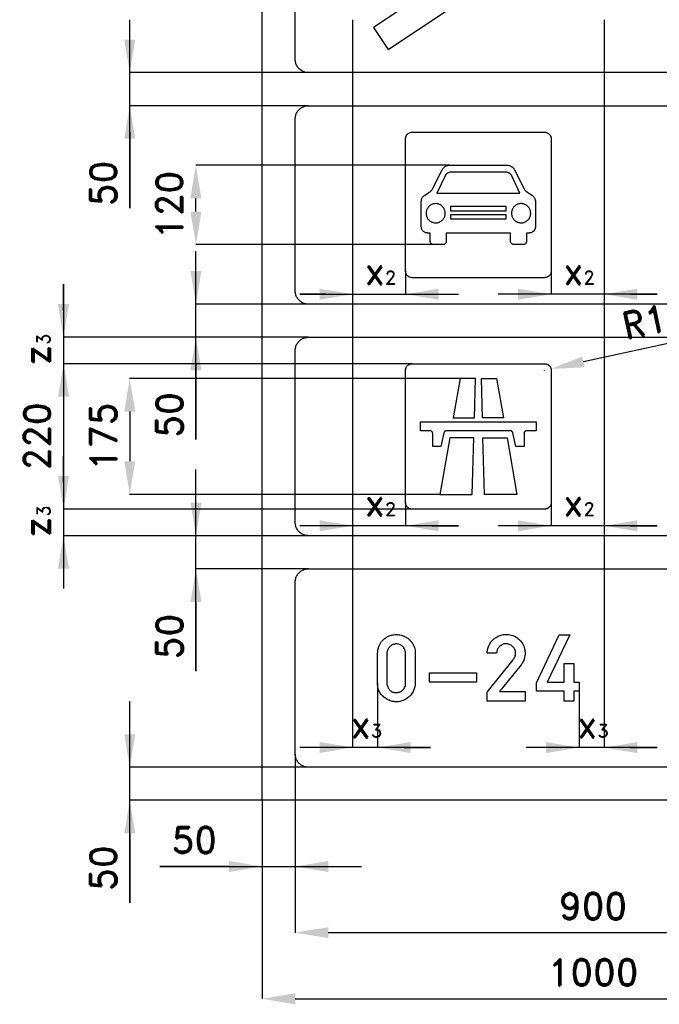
# Model space of a CAD drawing. Header units: millimetres. Extents: x -366 to 4420, y -308 to 2161.
# Tile 4 of 6: x 2634 to 3600, y -308 to 1180. Entities that reach past the tile are written whole.
import ezdxf

# ---------------------------------------------------------------- set-up
doc = ezdxf.new("R2010")
doc.units = ezdxf.units.MM
doc.header["$LTSCALE"] = 5
doc.layers.add('Kóty', color=2, linetype='Continuous')
doc.layers.add('Značka', color=7, linetype='Continuous')
doc.styles.get("Standard").update_dxf_attribs({"font": 'romand.shx', "height": 40})
doc.dimstyles.get("Standard").update_dxf_attribs({"dimtxt": 40, "dimasz": 50, "dimexe": 0.18, "dimexo": 0.0625, "dimgap": 20, "dimtad": 1, "dimdec": 0, "dimzin": 0, "dimdsep": 46, "dimtxsty": 'Standard', "dimcen": 0.09, "dimadec": 0, "dimazin": 0, "dimtfac": 1, "dimtdec": 0, "dimtofl": 0, "dimtmove": 0, "dimatfit": 3, "dimfxl": 1, "dimtolj": 1, "dimtzin": 0, "dimarcsym": 0})

# ---------------------------------------------------------------- blocks, each defined once
blk = doc.blocks.new('*D11')
at = {"layer": 'Defpoints', "color": 0, "transparency": 16777216}
for p in [(3050, 70), (3950, 70), (3950, -200)]:
    blk.add_point(p, dxfattribs=at)
at = {"layer": 'Kóty', "color": 0, "lineweight": -2, "transparency": 16777216}
for p, q in [((3050, 69.9), (3050, -200.2)), ((3950, 69.9), (3950, -200.2)), ((3100, -200), (3900, -200))]:
    blk.add_line(p, q, dxfattribs=at)
at = {"layer": 'Kóty', "color": 0, "transparency": 16777216}
for points in [[(3100, -191.7), (3100, -208.3), (3050, -200)], [(3900, -191.7), (3900, -208.3), (3950, -200)]]:
    blk.add_solid(points, dxfattribs=at)
at = {"layer": 'Kóty', "color": 0, "transparency": 16777216, "insert": (3500, -160), "char_height": 40, "attachment_point": 5}
blk.add_mtext('\\A1;900', dxfattribs=at)
blk = doc.blocks.new('*D12')
at = {"layer": 'Defpoints', "color": 0, "transparency": 16777216}
for p in [(3000, 0), (4000, 0), (4000, -300)]:
    blk.add_point(p, dxfattribs=at)
at = {"layer": 'Kóty', "color": 0, "lineweight": -2, "transparency": 16777216}
for p, q in [((3000, -0.1), (3000, -300.2)), ((4000, -0.1), (4000, -300.2)), ((3050, -300), (3950, -300))]:
    blk.add_line(p, q, dxfattribs=at)
at = {"layer": 'Kóty', "color": 0, "transparency": 16777216}
for points in [[(3050, -291.7), (3050, -308.3), (3000, -300)], [(3950, -291.7), (3950, -308.3), (4000, -300)]]:
    blk.add_solid(points, dxfattribs=at)
at = {"layer": 'Kóty', "color": 0, "transparency": 16777216, "insert": (3500, -260), "char_height": 40, "attachment_point": 5}
blk.add_mtext('\\A1;1000', dxfattribs=at)
blk = doc.blocks.new('*D17')
at = {"layer": 'Defpoints', "color": 0, "transparency": 16777216}
for p in [(3299.2, 637.5), (2800, 462.5), (3268.3, 462.5)]:
    blk.add_point(p, dxfattribs=at)
at = {"layer": 'Kóty', "color": 0, "lineweight": -2, "transparency": 16777216}
for p, q in [((3299.1, 637.5), (2799.8, 637.5)), ((2800, 587.5), (2800, 512.5)), ((3268.3, 462.5), (2799.8, 462.5))]:
    blk.add_line(p, q, dxfattribs=at)
at = {"layer": 'Kóty', "color": 0, "transparency": 16777216}
for points in [[(2791.7, 587.5), (2808.3, 587.5), (2800, 637.5)], [(2791.7, 512.5), (2808.3, 512.5), (2800, 462.5)]]:
    blk.add_solid(points, dxfattribs=at)
at = {"layer": 'Kóty', "color": 0, "transparency": 16777216, "insert": (2760, 550), "char_height": 40, "attachment_point": 5, "rotation": 90}
blk.add_mtext('\\A1;175', dxfattribs=at)
blk = doc.blocks.new('*D18')
at = {"layer": 'Defpoints', "color": 0, "transparency": 16777216}
for p in [(3226.7, 660), (2700, 440), (3226.7, 440)]:
    blk.add_point(p, dxfattribs=at)
at = {"layer": 'Kóty', "color": 0, "lineweight": -2, "transparency": 16777216}
for p, q in [((3226.6, 660), (2699.8, 660)), ((2700, 610), (2700, 490)), ((3226.6, 440), (2699.8, 440))]:
    blk.add_line(p, q, dxfattribs=at)
at = {"layer": 'Kóty', "color": 0, "transparency": 16777216}
for points in [[(2691.7, 610), (2708.3, 610), (2700, 660)], [(2691.7, 490), (2708.3, 490), (2700, 440)]]:
    blk.add_solid(points, dxfattribs=at)
at = {"layer": 'Kóty', "color": 0, "transparency": 16777216, "insert": (2660, 550), "char_height": 40, "attachment_point": 5, "rotation": 90}
blk.add_mtext('\\A1;220', dxfattribs=at)
blk = doc.blocks.new('*D19')
at = {"layer": 'Defpoints', "color": 0, "transparency": 16777216}
for p in [(3426.7, 650), (3436.4, 652.1)]:
    blk.add_point(p, dxfattribs=at)
at = {"layer": 'Kóty', "color": 0, "lineweight": -2, "transparency": 16777216}
for p, q in [((3671.9, 703.1), (3485.3, 662.7)), ((3426.6, 650), (3426.8, 650)), ((3426.7, 649.9), (3426.7, 650.1))]:
    blk.add_line(p, q, dxfattribs=at)
at = {"layer": 'Kóty', "color": 0, "transparency": 16777216}
blk.add_solid([(3483.5, 670.8), (3487.1, 654.5), (3436.4, 652.1)], dxfattribs=at)
at = {"layer": 'Kóty', "color": 0, "transparency": 16777216, "insert": (3594.6, 727.2), "char_height": 40, "attachment_point": 5, "rotation": 12.2048}
blk.add_mtext('\\A1;R10', dxfattribs=at)

msp = doc.modelspace()

# ---------------------------------------------------------------- linework, layer by layer
at = {"layer": 'Kóty'}
for p, q in [((2800, 895.2), (2800, 1180)), ((3136.7, 1179.9), (3136.7, 764.8)), ((3136.7, 1179.9), (3136.7, 414.8)), ((3136.7, 1179.9), (3136.7, 79.6)), ((3516.7, 1179.9), (3516.7, 764.8)), ((3516.7, 1179.9), (3516.7, 414.8)), ((3516.7, 1179.9), (3516.7, 79.5)), ((3069.9, 1100), (2799.8, 1100)), ((3069.9, 1050), (2799.8, 1050)), ((2800, 1010), (2800, 895.2)), ((3282.3, 960), (2899.6, 960)), ((2899.8, 890), (2899.8, 910)), ((3266, 840), (2899.6, 840)), ((2900, 545.2), (2900, 830)), ((3216.7, 799.9), (3216.7, 764.8)), ((3436.7, 799.9), (3436.7, 764.8)), ((2699.8, 780), (2699.8, 320)), ((2699.8, 740), (2699.8, 780)), ((3096.7, 765), (3056.7, 765)), ((3056.7, 765), (3296.7, 765)), ((3596.7, 765), (3356.7, 765)), ((3556.7, 765), (3596.7, 765)), ((3069.9, 750), (2899.8, 750)), ((3069.9, 700), (2699.6, 700)), ((3069.9, 700), (2899.8, 700)), ((3226.6, 660), (2699.6, 660)), ((2900, 660), (2900, 545.2)), ((2699.8, 620), (2699.8, 580)), ((2699.8, 480), (2699.8, 520)), ((2900, 195.2), (2900, 500)), ((3216.7, 449.9), (3216.7, 414.8)), ((3436.7, 449.9), (3436.7, 414.8)), ((3226.6, 440), (2699.6, 440)), ((3296.7, 415), (3056.7, 415)), ((3256.7, 415), (3296.7, 415)), ((3596.7, 415), (3356.7, 415)), ((3556.7, 415), (3596.7, 415)), ((3069.9, 400), (2699.6, 400)), ((3069.9, 400), (2899.8, 400)), ((3069.9, 350), (2899.8, 350)), ((2900, 300), (2900, 195.2)), ((3174.5, 178), (3174.5, 79.6)), ((3478.9, 165), (3478.9, 79.5)), ((2800, -154.8), (2800, 150)), ((3254.5, 79.8), (3056.7, 79.8)), ((3214.5, 79.8), (3254.5, 79.8)), ((3596.7, 79.7), (3398.9, 79.7)), ((3556.7, 79.7), (3596.7, 79.7)), ((3050, 69.9), (3050, -100.2)), ((3069.9, 50), (2799.8, 50)), ((2999.9, 0), (2799.8, 0)), ((3000, -0.1), (3000, -100.2)), ((2800, -50), (2800, -154.8)), ((2845.2, -100), (3150, -100)), ((2950, -100), (2845.2, -100))]:
    msp.add_line(p, q, dxfattribs=at)
for points in [[(2791.7, 1150), (2808.3, 1150), (2800, 1100)], [(2791.7, 1000), (2808.3, 1000), (2800, 1050)], [(2891.5, 910), (2908.2, 910), (2899.8, 960)], [(2891.7, 890), (2908.3, 890), (2900, 840)], [(2891.7, 800), (2908.3, 800), (2900, 750)], [(3086.7, 773.3), (3086.7, 756.7), (3136.7, 765)], [(3266.7, 773.3), (3266.7, 756.7), (3216.7, 765)], [(3386.7, 773.3), (3386.7, 756.7), (3436.7, 765)], [(3566.7, 773.3), (3566.7, 756.7), (3516.7, 765)], [(2691.5, 750), (2708.2, 750), (2699.8, 700)], [(2891.7, 650), (2908.3, 650), (2900, 700)], [(2891.7, 450), (2908.3, 450), (2900, 400)], [(3086.7, 423.3), (3086.7, 406.7), (3136.7, 415)], [(3266.7, 423.3), (3266.7, 406.7), (3216.7, 415)], [(3386.7, 423.3), (3386.7, 406.7), (3436.7, 415)], [(3566.7, 423.3), (3566.7, 406.7), (3516.7, 415)], [(2691.5, 350), (2708.2, 350), (2699.8, 400)], [(2891.7, 300), (2908.3, 300), (2900, 350)], [(2791.7, 100), (2808.3, 100), (2800, 50)], [(3086.7, 88.2), (3086.7, 71.5), (3136.7, 79.8)], [(3224.5, 88.2), (3224.5, 71.5), (3174.5, 79.8)], [(3428.9, 88.1), (3428.9, 71.4), (3478.9, 79.7)], [(3566.7, 88.1), (3566.7, 71.4), (3516.7, 79.7)], [(2791.7, -50), (2808.3, -50), (2800, 0)], [(2950, -91.7), (2950, -108.3), (3000, -100)], [(3100, -91.7), (3100, -108.3), (3050, -100)]]:
    msp.add_solid(points, dxfattribs=at)
at = {"layer": 'Značka', "color": 5}
for points in [[(3000, 0), (3000, 1935), (4000, 1935), (4000, 0), (3000, 0)], [(3389.4, 917.7), (3376.6, 945.1), (3376.2, 945.6), (3375.8, 946), (3375.1, 946.7), (3374.3, 947.4), (3373.6, 947.8), (3372.9, 948.2), (3372.1, 948.6), (3371.3, 948.9), (3370.6, 949.2), (3369.8, 949.4), (3369, 949.5), (3368.2, 949.6), (3367.6, 949.6), (3367, 949.6), (3286.4, 949.6), (3285.6, 949.6), (3284.9, 949.5), (3284.1, 949.5), (3283.4, 949.3), (3282.6, 949.2), (3281.9, 948.9), (3281.2, 948.6), (3280.4, 948.2), (3279.6, 947.8), (3278.9, 947.3), (3278.1, 946.6), (3277.4, 945.8), (3277.1, 945.5), (3276.8, 945.1), (3264, 917.7), (3389.4, 917.7)], [(3368.5, 891.2), (3368.5, 897.7), (3284.8, 897.7), (3284.8, 891.2), (3368.5, 891.2)], [(3368.5, 878.8), (3368.5, 884.9), (3284.8, 884.9), (3284.8, 878.8), (3368.5, 878.8)], [(3930, 750), (3070, 750)], [(3930, 400), (3070, 400)], [(3456.5, 150), (3456.5, 165.1), (3414.7, 165.1), (3414.7, 177.6), (3448.6, 249.9), (3464.7, 249.9), (3430.8, 178.5), (3456.5, 178.5), (3456.5, 207), (3470.8, 207), (3470.8, 178.5), (3478.9, 178.5), (3478.9, 165.1), (3470.8, 165.1), (3470.8, 150), (3456.5, 150)], [(3252.6, 178.6), (3252.6, 192.9), (3324, 192.9), (3324, 178.6), (3252.6, 178.6)], [(3930, 50), (3070, 50)]]:
    msp.add_lwpolyline(points, dxfattribs=at)
for points in [[(3070, 1100), (3069.9, 1100), (3069.8, 1100), (3067.3, 1100.2), (3064.7, 1100.7), (3062.3, 1101.5), (3060, 1102.7), (3057.8, 1104.1, -0.034079), (3055.9, 1105.9, -0.034234), (3054.1, 1107.8, -0.034205), (3052.7, 1109.9, -0.03403), (3051.5, 1112.3, -0.033421), (3050.7, 1114.7, -0.034122), (3050.2, 1117.3, -0.036743), (3050, 1119.8), (3050, 1119.9), (3050, 1120), (3050, 1380)], [(3950, 1380), (3950, 1120), (3950, 1119.9), (3950, 1119.8, -0.032183), (3949.8, 1117.3, -0.035447), (3949.3, 1114.7, -0.036274), (3948.5, 1112.3, -0.034425), (3947.3, 1109.9, -0.033755), (3945.9, 1107.8, -0.034097), (3944.1, 1105.9, -0.034164), (3942.2, 1104.1, -0.034206), (3940, 1102.7, -0.034035), (3937.7, 1101.5, -0.03347), (3935.3, 1100.7, -0.034127), (3932.7, 1100.2, -0.036766), (3930.2, 1100), (3930.1, 1100), (3930, 1100), (3070, 1100)], [(3070, 750), (3069.9, 750), (3069.8, 750, -0.032179), (3067.3, 750.2, -0.035442), (3064.7, 750.7, -0.03626), (3062.3, 751.5, -0.034424), (3060, 752.7, -0.03373), (3057.8, 754.1, -0.034079), (3055.9, 755.9, -0.034187), (3054.1, 757.8, -0.034231), (3052.7, 760, -0.034052), (3051.5, 762.3, -0.033421), (3050.7, 764.7, -0.034126), (3050.2, 767.3, -0.036746), (3050, 769.8), (3050, 769.9), (3050, 770), (3050, 1030), (3050, 1030.1), (3050, 1030.2, -0.032183), (3050.2, 1032.7, -0.035448), (3050.7, 1035.3, -0.03628), (3051.5, 1037.7, -0.034422), (3052.7, 1040, -0.033744), (3054.1, 1042.2, -0.034103), (3055.9, 1044.1, -0.034186), (3057.8, 1045.9, -0.034203), (3060, 1047.3, -0.034027), (3062.3, 1048.4), (3064.7, 1049.3), (3067.3, 1049.8), (3069.8, 1050), (3069.9, 1050), (3070, 1050), (3930, 1050)], [(3226.7, 790), (3226.6, 790), (3226.6, 790), (3225.3, 790.1), (3224, 790.4), (3222.8, 790.8), (3221.6, 791.4), (3220.6, 792.1), (3219.6, 792.9, -0.03423), (3218.7, 793.9, -0.034209), (3218, 795, -0.034034), (3217.4, 796.1, -0.033425), (3217, 797.4, -0.034124), (3216.8, 798.6, -0.036752), (3216.7, 799.9), (3216.7, 800), (3216.7, 800), (3216.7, 1000), (3216.7, 1000), (3216.7, 1000.1, -0.032195), (3216.8, 1001.4, -0.035447), (3217, 1002.6, -0.036286), (3217.4, 1003.9, -0.034436), (3218, 1005, -0.033745), (3218.7, 1006.1), (3219.6, 1007.1), (3220.6, 1007.9), (3221.6, 1008.6), (3222.8, 1009.2), (3224, 1009.6), (3225.3, 1009.9), (3226.6, 1010), (3226.6, 1010), (3226.7, 1010), (3426.7, 1010), (3426.7, 1010), (3426.7, 1010), (3428, 1009.9), (3429.3, 1009.6), (3430.5, 1009.2), (3431.7, 1008.6), (3432.8, 1007.9), (3433.7, 1007.1, -0.03423), (3434.6, 1006.1, -0.03418), (3435.3, 1005, -0.034034), (3435.9, 1003.9, -0.033403), (3436.3, 1002.6, -0.034147), (3436.6, 1001.4, -0.03674), (3436.7, 1000.1), (3436.7, 1000), (3436.7, 1000), (3436.7, 800), (3436.7, 800), (3436.7, 799.9, -0.032183), (3436.6, 798.6, -0.035447), (3436.3, 797.4, -0.036274), (3435.9, 796.1, -0.034404), (3435.3, 795, -0.033735), (3434.6, 793.9, -0.034097), (3433.7, 792.9, -0.034195), (3432.8, 792.1, -0.034193), (3431.7, 791.4, -0.034023), (3430.5, 790.8, -0.03347), (3429.3, 790.4, -0.034127), (3428, 790.1, -0.036766), (3426.7, 790), (3426.7, 790), (3426.7, 790), (3226.7, 790)], [(3370.9, 960), (3371.9, 959.9), (3372.9, 959.7), (3373.8, 959.5), (3374.6, 959.2), (3375.5, 958.8), (3376.4, 958.3), (3377.3, 957.7), (3378.1, 957.1), (3378.8, 956.5), (3379.4, 955.8), (3380, 955.1), (3380.6, 954.3), (3380.9, 953.6), (3381.3, 953), (3395.2, 925.1), (3397, 922.4), (3397.3, 922), (3397.7, 921.7), (3398, 921.4), (3398.4, 921), (3398.7, 920.7), (3399.1, 920.4), (3399.4, 920.2), (3399.7, 919.9), (3400, 919.7), (3400.3, 919.5), (3400.9, 919.1), (3401.5, 918.7), (3406.7, 915.3), (3407.5, 914.8), (3408.2, 914.3), (3409, 913.6), (3409.8, 912.9), (3410.4, 912.2), (3410.9, 911.4), (3411.4, 910.6), (3411.8, 909.8), (3412.1, 909.2), (3412.4, 908.4, -0.023334), (3412.6, 907.5, -0.015409), (3412.8, 906.6), (3412.9, 906.1), (3412.9, 905.7), (3412.9, 867.1, -0.007016), (3412.8, 865.9, -0.021066), (3412.6, 864.8, -0.033805), (3412.2, 863.5, -0.040471), (3411.7, 862.4, -0.03731), (3411, 861.4, -0.031843), (3410.3, 860.5), (3409.4, 859.8), (3408.6, 859.1), (3407.7, 858.6), (3406.9, 858.2, -0.03715), (3405.7, 857.9), (3404.5, 857.7), (3404, 857.6), (3403.4, 857.5), (3399.3, 857.5), (3399.3, 844.8, -0.014725), (3399.2, 843.9, -0.044468), (3399, 843, -0.079505), (3398.4, 841.9, -0.08529), (3397.5, 841, -0.082643), (3396.1, 840.3), (3394.6, 840), (3379.9, 840), (3378.7, 840.2, -0.059558), (3377.5, 840.7, -0.076986), (3376.5, 841.5, -0.081043), (3375.8, 842.5, -0.063479), (3375.4, 843.6, -0.020498), (3375.2, 844.8), (3375.2, 857.5), (3278.2, 857.5), (3278.2, 844.8, -0.014075), (3278.1, 843.9, -0.042588), (3277.8, 843.1, -0.079387), (3277.2, 841.9, -0.085981), (3276.2, 840.9, -0.078913), (3274.9, 840.3), (3273.4, 840), (3258.7, 840), (3257.4, 840.2, -0.063584), (3256.3, 840.7, -0.077212), (3255.2, 841.5, -0.081581), (3254.5, 842.5, -0.064445), (3254.2, 843.6, -0.020772), (3254, 844.8), (3254, 857.5), (3249.9, 857.5), (3249.2, 857.6), (3248.6, 857.7), (3247.4, 857.9), (3246.4, 858.3), (3245.5, 858.6), (3244.8, 859.1), (3243.8, 859.8), (3243, 860.6), (3242.2, 861.5, -0.039929), (3241.5, 862.6, -0.041752), (3241, 863.8, -0.033852), (3240.7, 865.1, -0.017791), (3240.5, 866.1), (3240.4, 867.1), (3240.4, 905.7), (3240.5, 906.2), (3240.6, 906.8, -0.015114), (3240.7, 907.6, -0.023056), (3241, 908.5), (3241.2, 909.2), (3241.5, 909.8), (3242, 910.7), (3242.5, 911.5), (3243, 912.3), (3243.7, 913.1), (3244.5, 913.8), (3245.3, 914.4), (3246, 914.9), (3246.6, 915.3), (3251.9, 918.7), (3252.4, 919.1), (3253, 919.5), (3253.3, 919.7), (3253.6, 919.9), (3253.9, 920.2), (3254.3, 920.5), (3254.7, 920.8), (3255, 921.1), (3255.4, 921.4), (3255.8, 921.8), (3256, 922.1), (3256.3, 922.4), (3258.1, 925.1), (3272, 953), (3272.3, 953.5), (3272.6, 954), (3273.1, 954.8), (3273.7, 955.6), (3274.3, 956.2), (3274.8, 956.8), (3275.6, 957.4), (3276.5, 958), (3277.4, 958.6), (3278.4, 959.1), (3279.5, 959.4), (3280.6, 959.7), (3281.5, 959.9), (3282.4, 960), (3370.9, 960)], [(3276.6, 887.4, 0.009662), (3276.5, 889.2, 0.029245), (3276.2, 891, 0.038473), (3275.6, 892.8, 0.034209), (3274.8, 894.5, 0.033117), (3273.7, 896.1, 0.034376), (3272.5, 897.5, 0.03468), (3271.1, 898.8, 0.034416), (3269.5, 899.9, 0.034362), (3267.9, 900.7, 0.034409), (3266.1, 901.4, 0.034449), (3264.2, 901.8), (3262.3, 901.9), (3260.4, 901.8), (3258.6, 901.5, 0.03443), (3256.8, 900.9, 0.034404), (3255, 900.1, 0.03441), (3253.4, 899, 0.03443), (3252, 897.8, 0.03441), (3250.7, 896.4, 0.034411), (3249.7, 894.8, 0.034417), (3248.8, 893.1, 0.034421), (3248.2, 891.3, 0.034417), (3247.8, 889.5, 0.034411), (3247.6, 887.6, 0.034417), (3247.7, 885.7, 0.034422), (3248.1, 883.8, 0.034424), (3248.7, 882, 0.034401), (3249.5, 880.3, 0.034419), (3250.5, 878.7, 0.034417), (3251.7, 877.3, 0.034403), (3253.1, 876, 0.034402), (3254.7, 874.9, 0.034386), (3256.4, 874.1, 0.034374), (3258.2, 873.4, 0.034403), (3260, 873, 0.034432), (3261.9, 872.9, 0.03444), (3263.8, 873, 0.034454), (3265.7, 873.3, 0.034434), (3267.5, 873.9, 0.034409), (3269.2, 874.7, 0.03444), (3270.8, 875.8, 0.034381), (3272.2, 877, 0.034412), (3273.5, 878.4, 0.034577), (3274.6, 880, 0.034384), (3275.5, 881.7, 0.033675), (3276.1, 883.5, 0.034452), (3276.5, 885.3, 0.03729), (3276.6, 887.2), (3276.6, 887.3), (3276.6, 887.4)], [(3405.7, 887.4, 0.009662), (3405.6, 889.2, 0.029245), (3405.3, 891, 0.038489), (3404.7, 892.8, 0.034223), (3403.9, 894.5, 0.033117), (3402.8, 896.1, 0.034352), (3401.6, 897.5, 0.03468), (3400.2, 898.8, 0.034416), (3398.6, 899.9, 0.034362), (3396.9, 900.7, 0.034409), (3395.1, 901.4, 0.034449), (3393.3, 901.8, 0.034369), (3391.4, 901.9, 0.034375), (3389.5, 901.8, 0.034391), (3387.6, 901.5, 0.03443), (3385.8, 900.9, 0.034408), (3384.1, 900.1, 0.034401), (3382.5, 899, 0.034436), (3381.1, 897.8, 0.03441), (3379.8, 896.4, 0.034398), (3378.7, 894.8, 0.034417), (3377.9, 893.1, 0.034414), (3377.2, 891.3, 0.03441), (3376.8, 889.5, 0.034403), (3376.7, 887.6, 0.034409), (3376.8, 885.7, 0.034406), (3377.2, 883.8, 0.034424), (3377.7, 882, 0.034408), (3378.6, 880.3, 0.034419), (3379.6, 878.7, 0.034411), (3380.8, 877.3, 0.034409), (3382.2, 876, 0.034384), (3383.8, 874.9, 0.034382), (3385.5, 874.1, 0.034374), (3387.3, 873.4, 0.03441), (3389.1, 873, 0.034435), (3391, 872.9, 0.03444), (3392.9, 873, 0.034457), (3394.8, 873.3, 0.034429), (3396.6, 873.9, 0.034409), (3398.3, 874.7, 0.03444), (3399.9, 875.8, 0.034381), (3401.3, 877, 0.034412), (3402.6, 878.4, 0.034551), (3403.7, 880, 0.034399), (3404.5, 881.7, 0.03369), (3405.2, 883.5, 0.034452), (3405.6, 885.3, 0.03729), (3405.7, 887.2), (3405.7, 887.3), (3405.7, 887.4)], [(3070, 400), (3069.9, 400), (3069.8, 400, -0.032179), (3067.3, 400.2, -0.035442), (3064.7, 400.7, -0.03626), (3062.3, 401.5, -0.034414), (3060, 402.7, -0.03372), (3057.8, 404.1, -0.034079), (3055.9, 405.9, -0.03421), (3054.1, 407.8, -0.034232), (3052.7, 410, -0.034046), (3051.5, 412.3, -0.033413), (3050.7, 414.7, -0.034126), (3050.2, 417.3, -0.036744), (3050, 419.8), (3050, 419.9), (3050, 420), (3050, 680), (3050, 680.1), (3050, 680.2, -0.032177), (3050.2, 682.7, -0.035444), (3050.7, 685.3, -0.036265), (3051.5, 687.7, -0.034422), (3052.7, 690, -0.03373), (3054.1, 692.2, -0.034072), (3055.9, 694.1, -0.034204), (3057.8, 695.9, -0.034223), (3060, 697.3, -0.034048), (3062.3, 698.5, -0.033416), (3064.7, 699.3, -0.034152), (3067.3, 699.8, -0.036741), (3069.8, 700), (3069.9, 700), (3070, 700), (3930, 700)], [(3070, 50), (3069.9, 50), (3069.8, 50, -0.032179), (3067.3, 50.2, -0.035444), (3064.7, 50.7, -0.036265), (3062.3, 51.5, -0.034421), (3060, 52.7, -0.033719), (3057.8, 54.1, -0.034086), (3055.9, 55.9, -0.034208), (3054.1, 57.8, -0.034229), (3052.7, 60, -0.034044), (3051.5, 62.3, -0.033412), (3050.7, 64.7, -0.034127), (3050.2, 67.3, -0.036744), (3050, 69.8), (3050, 69.9), (3050, 70), (3050, 330), (3050, 330.1), (3050, 330.2, -0.032179), (3050.2, 332.7, -0.035444), (3050.7, 335.3, -0.036265), (3051.5, 337.7, -0.034417), (3052.7, 340, -0.033718), (3054.1, 342.2, -0.03408), (3055.9, 344.1, -0.034213), (3057.8, 345.9, -0.034222), (3060, 347.3, -0.034048), (3062.3, 348.5, -0.033405), (3064.7, 349.3, -0.034129), (3067.3, 349.8, -0.036741), (3069.8, 350), (3069.9, 350), (3070, 350), (3930, 350)], [(3174.5, 221), (3174.4, 221.9, -0.005945), (3174.5, 222.8, -0.049022), (3175.1, 228.3, -0.049993), (3176.8, 233.6, -0.079538), (3181.4, 241.1, -0.089088), (3188.2, 246.7, -0.059798), (3193.3, 249.1, -0.052017), (3198.9, 250.3, -0.062018), (3206.2, 250.3, -0.064497), (3213.3, 248.5, -0.055436), (3218.7, 245.8, -0.055487), (3223.4, 241.9, -0.051112), (3226.9, 237.8, -0.054899), (3229.4, 233, -0.04524), (3230.7, 228.9, -0.045984), (3231.2, 224.6, -0.012306), (3231.2, 223.1, -0.004098), (3231.2, 221.6), (3231.2, 178.1), (3231.2, 177.2), (3231.2, 176.3, -0.051775), (3230.5, 171.1, -0.049695), (3228.8, 166.1, -0.066796), (3225.1, 159.9, -0.065908), (3219.8, 154.8, -0.061098), (3214.2, 151.3, -0.064143), (3207.9, 149.4, -0.069664), (3200.6, 149, -0.067453), (3193.6, 150.6, -0.05681), (3187.8, 153.3, -0.049592), (3182.8, 157.2, -0.048056), (3179, 161.3, -0.06588), (3176.2, 166.1, -0.054767), (3174.9, 170.5, -0.042361), (3174.5, 175.1, -0.009261), (3174.4, 176.6, -0.003112), (3174.5, 178.1), (3174.5, 221)], [(3340.1, 150), (3340.1, 163.4), (3379.2, 212.6), (3379.8, 213.3), (3380.3, 214.1, 0.082995), (3382.5, 218.5, 0.094412), (3382.9, 223.4, 0.092129), (3381.9, 227.9, 0.084043), (3379.4, 231.7, 0.098133), (3374.9, 235.2, 0.106051), (3369.6, 236.6, 0.10617), (3364.1, 235.9, 0.099956), (3359.3, 233.1, 0.083723), (3356.3, 229.6, 0.091647), (3354.7, 225.4, 0.026136), (3354.5, 223.9), (3354.3, 222.3), (3340.1, 222.3), (3340.1, 223.7), (3340.2, 225, -0.059424), (3341.4, 231, -0.058236), (3344, 236.6, -0.072152), (3348.7, 242.8, -0.07222), (3355, 247.3, -0.06148), (3361, 249.8, -0.05994), (3367.5, 250.8, -0.083063), (3376.7, 249.7, -0.087049), (3385.1, 245.6, -0.087768), (3391.9, 239.1, -0.087798), (3396, 230.8, -0.068483), (3397.2, 223.7, -0.062421), (3396.6, 216.5, -0.050692), (3395.1, 211.1, -0.061845), (3392.4, 206.3), (3391.8, 205.5), (3391.3, 204.8), (3358.8, 164.3), (3397.2, 164.3), (3397.2, 150), (3340.1, 150)], [(3188.2, 221), (3188.2, 178.1), (3188.2, 177.5, 0.009644), (3188.2, 176.9, 0.07387), (3188.9, 173.2, 0.059524), (3190.6, 169.7, 0.070726), (3193.4, 166.1, 0.094579), (3197.1, 163.7, 0.108403), (3202.1, 162.7, 0.087554), (3207.3, 163.7, 0.078161), (3211.4, 165.8, 0.088168), (3214.5, 169.1, 0.061764), (3215.9, 171.8, 0.061183), (3216.7, 174.8, 0.025177), (3216.8, 176.4, 0.008385), (3216.8, 178.1), (3216.8, 221, 0.005491), (3216.7, 222.5, 0.016487), (3216.6, 223.9, 0.058314), (3215.6, 227.4, 0.064724), (3213.9, 230.6, 0.088092), (3210.5, 234, 0.097892), (3206.1, 236, 0.099847), (3201.2, 236.3, 0.088273), (3196.5, 234.8, 0.07416), (3193.1, 232.4, 0.075676), (3190.5, 229.2, 0.052598), (3189.2, 226.5, 0.046078), (3188.5, 223.6, 0.014334), (3188.3, 222.3, 0.004788), (3188.2, 221)]]:
    msp.add_lwpolyline(points, format="xyb", dxfattribs=at)
at = {"layer": 'Značka', "color": 1}
msp.add_lwpolyline([(3438.5, 1348.3), (3168.2, 1168.3), (3190.4, 1135), (3460.7, 1315), (3438.5, 1348.3)], dxfattribs=at)
at = {"layer": 'Značka', "color": 3}
for points in [[(3226.7, 440), (3226.6, 440), (3226.6, 440, -0.032179), (3225.3, 440.1, -0.035443), (3224, 440.4, -0.036263), (3222.8, 440.8, -0.034425), (3221.6, 441.4, -0.033735), (3220.6, 442.1, -0.034081), (3219.6, 442.9, -0.034182), (3218.7, 443.9, -0.034235), (3218, 445, -0.034056), (3217.4, 446.1, -0.033425), (3217, 447.4, -0.034128), (3216.8, 448.6, -0.036755), (3216.7, 449.9), (3216.7, 450), (3216.7, 450), (3216.7, 650), (3216.7, 650), (3216.7, 650.1, -0.032195), (3216.8, 651.4, -0.035447), (3217, 652.6, -0.036286), (3217.4, 653.9, -0.034436), (3218, 655, -0.033745), (3218.7, 656.1, -0.034097), (3219.6, 657.1, -0.03418), (3220.6, 657.9, -0.034199), (3221.6, 658.6, -0.034024), (3222.8, 659.2, -0.033458), (3224, 659.6, -0.03413), (3225.3, 659.9, -0.036765), (3226.6, 660), (3226.6, 660), (3226.7, 660), (3426.7, 660), (3426.7, 660), (3426.7, 660, -0.032181), (3428, 659.9, -0.035489), (3429.3, 659.6, -0.036281), (3430.5, 659.2, -0.034414), (3431.7, 658.6, -0.033728), (3432.8, 657.9, -0.034066), (3433.7, 657.1, -0.03423), (3434.6, 656.1, -0.03418), (3435.3, 655, -0.034034), (3435.9, 653.9, -0.033403), (3436.3, 652.6, -0.034147), (3436.6, 651.4, -0.03674), (3436.7, 650.1), (3436.7, 650), (3436.7, 650), (3436.7, 450), (3436.7, 450), (3436.7, 449.9, -0.032177), (3436.6, 448.6, -0.035443), (3436.3, 447.4, -0.036259), (3435.9, 446.1, -0.034404), (3435.3, 445, -0.033721), (3434.6, 443.9, -0.034066), (3433.7, 442.9, -0.034213), (3432.8, 442.1, -0.034213), (3431.7, 441.4, -0.034044), (3430.5, 440.8, -0.033425), (3429.3, 440.4, -0.034151), (3428, 440.1, -0.036743), (3426.7, 440), (3426.7, 440), (3426.7, 440), (3226.7, 440)], [(3378.8, 555.4), (3378.7, 555.5), (3378.7, 555.7, 0.047717), (3378.4, 556.5, 0.048058), (3377.9, 557.1, 0.059594), (3377.2, 557.8, 0.05843), (3376.4, 558.3, 0.048201), (3375.7, 558.6, 0.052393), (3374.9, 558.7), (3374.7, 558.7), (3374.5, 558.7), (3278.8, 558.7), (3278.6, 558.7), (3278.4, 558.7, 0.047702), (3277.7, 558.6, 0.047955), (3276.9, 558.3, 0.05961), (3276.1, 557.8, 0.058367), (3275.4, 557.1, 0.048234), (3275, 556.5, 0.05236), (3274.7, 555.7), (3274.6, 555.5), (3274.6, 555.4), (3269.8, 534.7), (3257.8, 534.7), (3257.8, 554.4), (3257.8, 554.6), (3257.7, 554.8, 0.055735), (3257.6, 555.7, 0.056133), (3257.2, 556.6, 0.069607), (3256.5, 557.5, 0.068358), (3255.6, 558.2, 0.05643), (3254.7, 558.5, 0.061144), (3253.8, 558.7), (3253.6, 558.7), (3253.4, 558.7), (3239.2, 558.7), (3239.2, 571.9), (3414.2, 571.9), (3414.2, 558.7), (3399.9, 558.7), (3399.7, 558.7), (3399.5, 558.7, 0.055694), (3398.6, 558.5, 0.05616), (3397.8, 558.2, 0.06972), (3396.8, 557.5, 0.068383), (3396.2, 556.6, 0.056422), (3395.8, 555.7, 0.061117), (3395.6, 554.8, 0.012132), (3395.6, 554.6), (3395.6, 554.4), (3395.6, 534.7), (3383.5, 534.7), (3378.8, 555.4)]]:
    msp.add_lwpolyline(points, format="xyb", dxfattribs=at)
for points in [[(3288.8, 578.4), (3320.6, 578.4), (3322.1, 637.5), (3299.2, 637.5), (3288.8, 578.4)], [(3364.6, 578.4), (3332.8, 578.4), (3331.2, 637.5), (3354.2, 637.5), (3364.6, 578.4)], [(3268.3, 462.5), (3317.5, 462.5), (3319.8, 547.8), (3283.4, 547.8), (3268.3, 462.5)], [(3385, 462.5), (3335.8, 462.5), (3333.6, 547.8), (3370, 547.8), (3385, 462.5)]]:
    msp.add_lwpolyline(points, dxfattribs=at)

# ---------------------------------------------------------------- texts
at = {"layer": 'Kóty', "char_height": 40, "attachment_point": 5, "rotation": 90}
for s, insert in [('\\A1;50', (2760, 932.6)), ('\\A1;120', (2859.8, 900)), ('\\A1;50', (2860, 582.6)), ('\\A1;50', (2860, 247.6)), ('\\A1;50', (2760, -102.4))]:
    msp.add_mtext(s, dxfattribs=dict(at, insert=insert))
at = {"layer": 'Kóty', "char_height": 40, "attachment_point": 1}
for s, insert in [('x{\\H0.5x;2}', (3154.6, 820.3)), ('x{\\H0.5x;2}', (3454.6, 820.3)), ('x{\\H0.5x;2}', (3154.6, 470.3)), ('x{\\H0.5x;2}', (3454.6, 470.3)), ('x{\\H0.5x;3}', (3133.4, 135)), ('x{\\H0.5x;3}', (3475.6, 134.9))]:
    msp.add_mtext_dynamic_manual_height_columns(s, width=58.682, gutter_width=200, heights=[0], dxfattribs=dict(at, insert=insert))
at = {"layer": 'Kóty', "char_height": 40, "attachment_point": 1, "rotation": 90}
for insert in [(2639.7, 657.7), (2639.9, 397.9)]:
    msp.add_mtext_dynamic_manual_height_columns('z{\\H0.5x;3}', width=58.682, gutter_width=200, heights=[0], dxfattribs=dict(at, insert=insert))
at = {"layer": 'Kóty', "insert": (2897.6, -60), "char_height": 40, "attachment_point": 5}
msp.add_mtext('\\A1;50', dxfattribs=at)

# ---------------------------------------------------------------- dimensions: what is measured, and where the dimension line sits
at = {"layer": 'Kóty'}
dim = msp.add_radius_dim(center=(3426.7, 650), mpoint=(3436.4, 652.1), dimstyle='Standard', dxfattribs=at)
dim.commit()
dim.dimension.update_dxf_attribs({"geometry": '*D19', "text_midpoint": (3603.1, 688.2)})
for base, p1, p2, picture, middle in [((2700, 440), (3226.7, 660), (3226.7, 440), '*D18', (2660, 550)), ((2800, 462.5), (3299.2, 637.5), (3268.3, 462.5), '*D17', (2760, 550))]:
    dim = msp.add_linear_dim(base=base, p1=p1, p2=p2, angle=90, dimstyle='Standard', dxfattribs=at)
    dim.commit()
    dim.dimension.update_dxf_attribs({"geometry": picture, "text_midpoint": middle})
for base, p1, p2, picture, middle in [((3950, -200), (3050, 70), (3950, 70), '*D11', (3500, -160)), ((4000, -300), (3000, 0), (4000, 0), '*D12', (3500, -260))]:
    dim = msp.add_linear_dim(base=base, p1=p1, p2=p2, dimstyle='Standard', dxfattribs=at)
    dim.commit()
    dim.dimension.update_dxf_attribs({"geometry": picture, "text_midpoint": middle})

doc.saveas('drawing.dxf')
